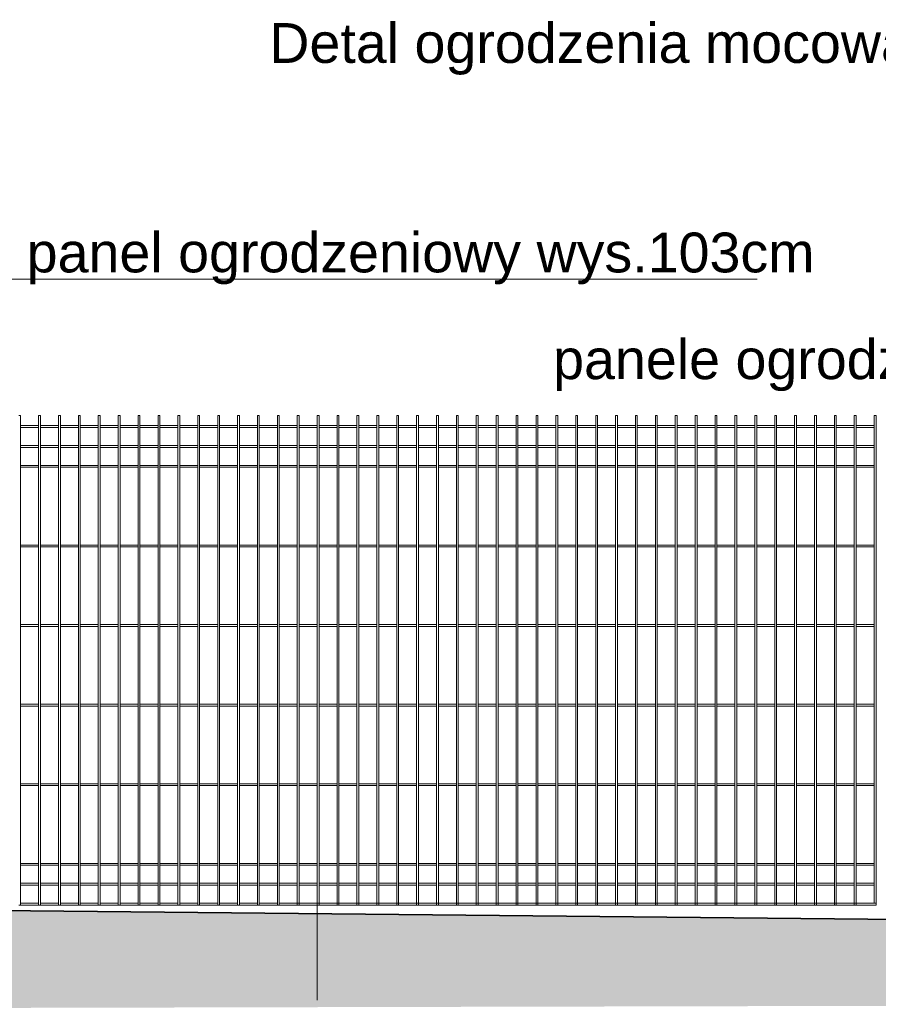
# Model space of a CAD drawing. Header units: millimetres. Extents: x 14041 to 23361, y -6349 to 12956.
# Tile 7 of 106: x 19708 to 20140, y -2901 to -2406. Entities that reach past the tile are written whole.
import ezdxf

# ---------------------------------------------------------------- set-up
doc = ezdxf.new("R2010")
doc.units = ezdxf.units.MM
doc.linetypes.add('KRESKOWA', pattern=[19.05, 12.7, -6.35])
for name, color, linetype, lineweight in [('__A-Wymiary', 7, 'Continuous', 13), ('A-odnośnik', 2, 'Continuous', 9), ('A-ogrodzenie', 6, 'Continuous', 9), ('A-opisy', 7, 'Continuous', 18), ('A-wypełnienie', 252, 'Continuous', 9), ('A-ściany projektowane', 5, 'Continuous', 35)]:
    doc.layers.add(name, color=color, linetype=linetype, lineweight=lineweight)
doc.styles.add('OP.3', font='arial.ttf', dxfattribs={"height": 16})

msp = doc.modelspace()

# ---------------------------------------------------------------- hatches: boundary and pattern name
at = {"layer": 'A-wypełnienie', "ltscale": 2, "transparency": 33554687}
h = msp.add_hatch(dxfattribs=at)
h.set_pattern_fill('ANSI33', color=253, scale=2)
h.set_pattern_definition([(45, (-18857.583, -15909.886), (-8.980256, 8.980256), []), (45, (-18848.603, -15909.886), (-8.980256, 8.980256), [6.35, -3.175])])
h.paths.add_polyline_path([(20574.79, -3137.51), (20594.81, -3137.51), (20594.82, -2862.93), (20574.83, -2862.73), (19614.79, -2853.13), (19614.79, -2761.23), (19574.79, -2761.23), (19574.79, -2853.13), (19574.79, -3137.51), (19614.79, -3137.51), (19614.79, -2903.13), (20474.79, -2901.13), (20574.79, -2901.13)])
h.paths.add_polyline_path([(20594.81, -3137.51), (20614.81, -3137.51), (20614.82, -2863.13), (20594.82, -2862.93)])

# ---------------------------------------------------------------- linework, layer by layer
at = {"layer": 'A-odnośnik', "lineweight": 15, "ltscale": 2}
msp.add_line((19664.75, -2536.67), (20078.75, -2536.67), dxfattribs=at)
at = {"layer": 'A-ogrodzenie', "color": 8}
for p, q in [((19707.61, -2605.23), (19708.54, -2605.23)), ((19708.54, -2851.23), (19708.54, -2605.23)), ((19717.61, -2851.23), (19717.61, -2605.23)), ((19717.61, -2605.23), (19718.54, -2605.23)), ((19718.54, -2851.23), (19718.54, -2605.23)), ((19727.61, -2851.23), (19727.61, -2605.23)), ((19727.61, -2605.23), (19728.54, -2605.23)), ((19728.54, -2851.23), (19728.54, -2605.23)), ((19737.61, -2851.23), (19737.61, -2605.23)), ((19737.61, -2605.23), (19738.54, -2605.23)), ((19738.54, -2851.23), (19738.54, -2605.23)), ((19747.61, -2851.23), (19747.61, -2605.23)), ((19747.61, -2605.23), (19748.54, -2605.23)), ((19748.54, -2851.23), (19748.54, -2605.23)), ((19757.61, -2851.23), (19757.61, -2605.23)), ((19757.61, -2605.23), (19758.54, -2605.23)), ((19758.54, -2851.23), (19758.54, -2605.23)), ((19767.61, -2851.23), (19767.61, -2605.23)), ((19767.61, -2605.23), (19768.54, -2605.23)), ((19768.54, -2851.23), (19768.54, -2605.23)), ((19777.61, -2851.23), (19777.61, -2605.23)), ((19777.61, -2605.23), (19778.54, -2605.23)), ((19778.54, -2851.23), (19778.54, -2605.23)), ((19787.61, -2851.23), (19787.61, -2605.23)), ((19787.61, -2605.23), (19788.54, -2605.23)), ((19788.54, -2851.23), (19788.54, -2605.23)), ((19797.61, -2851.23), (19797.61, -2605.23)), ((19797.61, -2605.23), (19798.54, -2605.23)), ((19798.54, -2851.23), (19798.54, -2605.23)), ((19807.61, -2851.23), (19807.61, -2605.23)), ((19807.61, -2605.23), (19808.54, -2605.23)), ((19808.54, -2851.23), (19808.54, -2605.23)), ((19817.61, -2851.23), (19817.61, -2605.23)), ((19817.61, -2605.23), (19818.54, -2605.23)), ((19818.54, -2851.23), (19818.54, -2605.23)), ((19827.61, -2851.23), (19827.61, -2605.23)), ((19827.61, -2605.23), (19828.54, -2605.23)), ((19828.54, -2851.23), (19828.54, -2605.23)), ((19837.61, -2851.23), (19837.61, -2605.23)), ((19837.61, -2605.23), (19838.54, -2605.23)), ((19838.54, -2851.23), (19838.54, -2605.23)), ((19847.61, -2851.23), (19847.61, -2605.23)), ((19847.61, -2605.23), (19848.54, -2605.23)), ((19848.54, -2851.23), (19848.54, -2605.23)), ((19857.61, -2851.23), (19857.61, -2605.23)), ((19857.61, -2605.23), (19858.54, -2605.23)), ((19858.54, -2851.23), (19858.54, -2605.23)), ((19867.61, -2851.23), (19867.61, -2605.23)), ((19867.61, -2605.23), (19868.54, -2605.23)), ((19868.54, -2851.23), (19868.54, -2605.23)), ((19877.61, -2851.23), (19877.61, -2605.23)), ((19877.61, -2605.23), (19878.54, -2605.23)), ((19878.54, -2851.23), (19878.54, -2605.23)), ((19887.61, -2851.23), (19887.61, -2605.23)), ((19887.61, -2605.23), (19888.54, -2605.23)), ((19888.54, -2851.23), (19888.54, -2605.23)), ((19897.61, -2851.23), (19897.61, -2605.23)), ((19897.61, -2605.23), (19898.54, -2605.23)), ((19898.54, -2851.23), (19898.54, -2605.23)), ((19907.61, -2851.23), (19907.61, -2605.23)), ((19907.61, -2605.23), (19908.54, -2605.23)), ((19908.54, -2851.23), (19908.54, -2605.23)), ((19917.61, -2851.23), (19917.61, -2605.23)), ((19917.61, -2605.23), (19918.54, -2605.23)), ((19918.54, -2851.23), (19918.54, -2605.23)), ((19927.61, -2851.23), (19927.61, -2605.23)), ((19927.61, -2605.23), (19928.54, -2605.23)), ((19928.54, -2851.23), (19928.54, -2605.23)), ((19937.61, -2851.23), (19937.61, -2605.23)), ((19937.61, -2605.23), (19938.54, -2605.23)), ((19938.54, -2851.23), (19938.54, -2605.23)), ((19947.61, -2851.23), (19947.61, -2605.23)), ((19947.61, -2605.23), (19948.54, -2605.23)), ((19947.61, -2605.23), (19948.54, -2605.23)), ((19948.54, -2851.23), (19948.54, -2605.23)), ((19957.61, -2851.23), (19957.61, -2605.23)), ((19958.54, -2605.23), (19957.61, -2605.23)), ((19958.54, -2851.23), (19958.54, -2605.23)), ((19967.61, -2851.23), (19967.61, -2605.23)), ((19967.61, -2605.23), (19968.54, -2605.23)), ((19968.54, -2851.23), (19968.54, -2605.23)), ((19977.61, -2851.23), (19977.61, -2605.23)), ((19977.61, -2605.23), (19978.54, -2605.23)), ((19978.54, -2851.23), (19978.54, -2605.23)), ((19987.61, -2851.23), (19987.61, -2605.23)), ((19987.61, -2605.23), (19988.54, -2605.23)), ((19988.54, -2851.23), (19988.54, -2605.23)), ((19997.61, -2851.23), (19997.61, -2605.23)), ((19997.61, -2605.23), (19998.54, -2605.23)), ((19998.54, -2851.23), (19998.54, -2605.23)), ((20007.61, -2851.23), (20007.61, -2605.23)), ((20007.61, -2605.23), (20008.54, -2605.23)), ((20008.54, -2851.23), (20008.54, -2605.23)), ((20017.61, -2851.23), (20017.61, -2605.23)), ((20017.61, -2605.23), (20018.54, -2605.23)), ((20018.54, -2851.23), (20018.54, -2605.23)), ((20027.61, -2851.23), (20027.61, -2605.23)), ((20027.61, -2605.23), (20028.54, -2605.23)), ((20028.54, -2851.23), (20028.54, -2605.23)), ((20037.61, -2851.23), (20037.61, -2605.23)), ((20037.61, -2605.23), (20038.54, -2605.23)), ((20038.54, -2851.23), (20038.54, -2605.23)), ((20047.61, -2851.23), (20047.61, -2605.23)), ((20047.61, -2605.23), (20048.54, -2605.23)), ((20048.54, -2851.23), (20048.54, -2605.23)), ((20057.61, -2851.23), (20057.61, -2605.23)), ((20057.61, -2605.23), (20058.54, -2605.23)), ((20058.54, -2851.23), (20058.54, -2605.23)), ((20067.61, -2851.23), (20067.61, -2605.23)), ((20067.61, -2605.23), (20068.54, -2605.23)), ((20068.54, -2851.23), (20068.54, -2605.23)), ((20077.61, -2851.23), (20077.61, -2605.23)), ((20077.61, -2605.23), (20078.54, -2605.23)), ((20078.54, -2851.23), (20078.54, -2605.23)), ((20087.61, -2851.23), (20087.61, -2605.23)), ((20087.61, -2605.23), (20088.54, -2605.23)), ((20088.54, -2851.23), (20088.54, -2605.23)), ((20097.61, -2851.23), (20097.61, -2605.23)), ((20097.61, -2605.23), (20098.54, -2605.23)), ((20098.54, -2851.23), (20098.54, -2605.23)), ((20107.61, -2851.23), (20107.61, -2605.23)), ((20107.61, -2605.23), (20108.54, -2605.23)), ((20108.54, -2851.23), (20108.54, -2605.23)), ((20117.61, -2851.23), (20117.61, -2605.23)), ((20117.61, -2605.23), (20118.54, -2605.23)), ((20118.54, -2851.23), (20118.54, -2605.23)), ((20127.61, -2851.23), (20127.61, -2605.23)), ((20127.61, -2605.23), (20128.54, -2605.23)), ((20128.54, -2851.23), (20128.54, -2605.23)), ((20137.61, -2850.3), (20137.61, -2605.23)), ((20137.61, -2605.23), (20138.54, -2605.23)), ((20138.54, -2851.23), (20138.54, -2605.23)), ((19708.54, -2610.3), (19717.61, -2610.3)), ((19708.54, -2611.23), (19717.61, -2611.23)), ((19718.54, -2610.3), (19727.61, -2610.3)), ((19718.54, -2611.23), (19727.61, -2611.23)), ((19728.54, -2610.3), (19737.61, -2610.3)), ((19728.54, -2611.23), (19737.61, -2611.23)), ((19738.54, -2610.3), (19747.61, -2610.3)), ((19738.54, -2611.23), (19747.61, -2611.23)), ((19748.54, -2610.3), (19757.61, -2610.3)), ((19748.54, -2611.23), (19757.61, -2611.23)), ((19758.54, -2610.3), (19767.61, -2610.3)), ((19758.54, -2611.23), (19767.61, -2611.23)), ((19768.54, -2610.3), (19777.61, -2610.3)), ((19768.54, -2611.23), (19777.61, -2611.23)), ((19778.54, -2610.3), (19787.61, -2610.3)), ((19778.54, -2611.23), (19787.61, -2611.23)), ((19788.54, -2610.3), (19797.61, -2610.3)), ((19788.54, -2611.23), (19797.61, -2611.23)), ((19798.54, -2610.3), (19807.61, -2610.3)), ((19798.54, -2611.23), (19807.61, -2611.23)), ((19808.54, -2610.3), (19817.61, -2610.3)), ((19808.54, -2611.23), (19817.61, -2611.23)), ((19818.54, -2610.3), (19827.61, -2610.3)), ((19818.54, -2611.23), (19827.61, -2611.23)), ((19828.54, -2610.3), (19837.61, -2610.3)), ((19828.54, -2611.23), (19837.61, -2611.23)), ((19838.54, -2610.3), (19847.61, -2610.3)), ((19838.54, -2611.23), (19847.61, -2611.23)), ((19848.54, -2610.3), (19857.61, -2610.3)), ((19848.54, -2611.23), (19857.61, -2611.23)), ((19858.54, -2610.3), (19867.61, -2610.3)), ((19858.54, -2611.23), (19867.61, -2611.23)), ((19868.54, -2610.3), (19877.61, -2610.3)), ((19868.54, -2611.23), (19877.61, -2611.23)), ((19878.54, -2610.3), (19887.61, -2610.3)), ((19878.54, -2611.23), (19887.61, -2611.23)), ((19888.54, -2610.3), (19897.61, -2610.3)), ((19888.54, -2611.23), (19897.61, -2611.23)), ((19898.54, -2610.3), (19907.61, -2610.3)), ((19898.54, -2611.23), (19907.61, -2611.23)), ((19908.54, -2610.3), (19917.61, -2610.3)), ((19908.54, -2611.23), (19917.61, -2611.23)), ((19918.54, -2610.3), (19927.61, -2610.3)), ((19918.54, -2611.23), (19927.61, -2611.23)), ((19928.54, -2610.3), (19937.61, -2610.3)), ((19928.54, -2611.23), (19937.61, -2611.23)), ((19938.54, -2610.3), (19947.61, -2610.3)), ((19938.54, -2611.23), (19947.61, -2611.23)), ((19948.54, -2610.3), (19957.61, -2610.3)), ((19948.54, -2611.23), (19957.61, -2611.23)), ((19958.54, -2610.3), (19967.61, -2610.3)), ((19958.54, -2611.23), (19967.61, -2611.23)), ((19968.54, -2610.3), (19977.61, -2610.3)), ((19968.54, -2611.23), (19977.61, -2611.23)), ((19978.54, -2610.3), (19987.61, -2610.3)), ((19978.54, -2611.23), (19987.61, -2611.23)), ((19988.54, -2610.3), (19997.61, -2610.3)), ((19988.54, -2611.23), (19997.61, -2611.23)), ((19998.54, -2610.3), (20007.61, -2610.3)), ((19998.54, -2611.23), (20007.61, -2611.23)), ((20008.54, -2610.3), (20017.61, -2610.3)), ((20008.54, -2611.23), (20017.61, -2611.23)), ((20018.54, -2610.3), (20027.61, -2610.3)), ((20018.54, -2611.23), (20027.61, -2611.23)), ((20028.54, -2610.3), (20037.61, -2610.3)), ((20028.54, -2611.23), (20037.61, -2611.23)), ((20038.54, -2610.3), (20047.61, -2610.3)), ((20038.54, -2611.23), (20047.61, -2611.23)), ((20048.54, -2610.3), (20057.61, -2610.3)), ((20048.54, -2611.23), (20057.61, -2611.23)), ((20058.54, -2610.3), (20067.61, -2610.3)), ((20058.54, -2611.23), (20067.61, -2611.23)), ((20068.54, -2610.3), (20077.61, -2610.3)), ((20068.54, -2611.23), (20077.61, -2611.23)), ((20078.54, -2610.3), (20087.61, -2610.3)), ((20078.54, -2611.23), (20087.61, -2611.23)), ((20088.54, -2610.3), (20097.61, -2610.3)), ((20088.54, -2611.23), (20097.61, -2611.23)), ((20098.54, -2610.3), (20107.61, -2610.3)), ((20098.54, -2611.23), (20107.61, -2611.23)), ((20108.54, -2610.3), (20117.61, -2610.3)), ((20108.54, -2611.23), (20117.61, -2611.23)), ((20118.54, -2610.3), (20127.61, -2610.3)), ((20118.54, -2611.23), (20127.61, -2611.23)), ((20128.54, -2610.3), (20137.61, -2610.3)), ((20128.54, -2611.23), (20137.61, -2611.23)), ((19708.54, -2620.3), (19717.61, -2620.3)), ((19708.54, -2621.23), (19717.61, -2621.23)), ((19718.54, -2620.3), (19727.61, -2620.3)), ((19718.54, -2621.23), (19727.61, -2621.23)), ((19728.54, -2620.3), (19737.61, -2620.3)), ((19728.54, -2621.23), (19737.61, -2621.23)), ((19738.54, -2620.3), (19747.61, -2620.3)), ((19738.54, -2621.23), (19747.61, -2621.23)), ((19748.54, -2620.3), (19757.61, -2620.3)), ((19748.54, -2621.23), (19757.61, -2621.23)), ((19758.54, -2620.3), (19767.61, -2620.3)), ((19758.54, -2621.23), (19767.61, -2621.23)), ((19768.54, -2620.3), (19777.61, -2620.3)), ((19768.54, -2621.23), (19777.61, -2621.23)), ((19778.54, -2620.3), (19787.61, -2620.3)), ((19778.54, -2621.23), (19787.61, -2621.23)), ((19788.54, -2620.3), (19797.61, -2620.3)), ((19788.54, -2621.23), (19797.61, -2621.23)), ((19798.54, -2620.3), (19807.61, -2620.3)), ((19798.54, -2621.23), (19807.61, -2621.23)), ((19808.54, -2620.3), (19817.61, -2620.3)), ((19808.54, -2621.23), (19817.61, -2621.23)), ((19818.54, -2620.3), (19827.61, -2620.3)), ((19818.54, -2621.23), (19827.61, -2621.23)), ((19828.54, -2620.3), (19837.61, -2620.3)), ((19828.54, -2621.23), (19837.61, -2621.23)), ((19838.54, -2620.3), (19847.61, -2620.3)), ((19838.54, -2621.23), (19847.61, -2621.23)), ((19848.54, -2620.3), (19857.61, -2620.3)), ((19848.54, -2621.23), (19857.61, -2621.23)), ((19858.54, -2620.3), (19867.61, -2620.3)), ((19858.54, -2621.23), (19867.61, -2621.23)), ((19868.54, -2620.3), (19877.61, -2620.3)), ((19868.54, -2621.23), (19877.61, -2621.23)), ((19878.54, -2620.3), (19887.61, -2620.3)), ((19878.54, -2621.23), (19887.61, -2621.23)), ((19888.54, -2620.3), (19897.61, -2620.3)), ((19888.54, -2621.23), (19897.61, -2621.23)), ((19898.54, -2620.3), (19907.61, -2620.3)), ((19898.54, -2621.23), (19907.61, -2621.23)), ((19908.54, -2620.3), (19917.61, -2620.3)), ((19908.54, -2621.23), (19917.61, -2621.23)), ((19918.54, -2620.3), (19927.61, -2620.3)), ((19918.54, -2621.23), (19927.61, -2621.23)), ((19928.54, -2620.3), (19937.61, -2620.3)), ((19928.54, -2621.23), (19937.61, -2621.23)), ((19938.54, -2620.3), (19947.61, -2620.3)), ((19938.54, -2621.23), (19947.61, -2621.23)), ((19948.54, -2620.3), (19957.61, -2620.3)), ((19948.54, -2621.23), (19957.61, -2621.23)), ((19958.54, -2620.3), (19967.61, -2620.3)), ((19958.54, -2621.23), (19967.61, -2621.23)), ((19968.54, -2620.3), (19977.61, -2620.3)), ((19968.54, -2621.23), (19977.61, -2621.23)), ((19978.54, -2620.3), (19987.61, -2620.3)), ((19978.54, -2621.23), (19987.61, -2621.23)), ((19988.54, -2620.3), (19997.61, -2620.3)), ((19988.54, -2621.23), (19997.61, -2621.23)), ((19998.54, -2620.3), (20007.61, -2620.3)), ((19998.54, -2621.23), (20007.61, -2621.23)), ((20008.54, -2620.3), (20017.61, -2620.3)), ((20008.54, -2621.23), (20017.61, -2621.23)), ((20018.54, -2620.3), (20027.61, -2620.3)), ((20018.54, -2621.23), (20027.61, -2621.23)), ((20028.54, -2620.3), (20037.61, -2620.3)), ((20028.54, -2621.23), (20037.61, -2621.23)), ((20038.54, -2620.3), (20047.61, -2620.3)), ((20038.54, -2621.23), (20047.61, -2621.23)), ((20048.54, -2620.3), (20057.61, -2620.3)), ((20048.54, -2621.23), (20057.61, -2621.23)), ((20058.54, -2620.3), (20067.61, -2620.3)), ((20058.54, -2621.23), (20067.61, -2621.23)), ((20068.54, -2620.3), (20077.61, -2620.3)), ((20068.54, -2621.23), (20077.61, -2621.23)), ((20078.54, -2620.3), (20087.61, -2620.3)), ((20078.54, -2621.23), (20087.61, -2621.23)), ((20088.54, -2620.3), (20097.61, -2620.3)), ((20088.54, -2621.23), (20097.61, -2621.23)), ((20098.54, -2620.3), (20107.61, -2620.3)), ((20098.54, -2621.23), (20107.61, -2621.23)), ((20108.54, -2620.3), (20117.61, -2620.3)), ((20108.54, -2621.23), (20117.61, -2621.23)), ((20118.54, -2620.3), (20127.61, -2620.3)), ((20118.54, -2621.23), (20127.61, -2621.23)), ((20128.54, -2620.3), (20137.61, -2620.3)), ((20128.54, -2621.23), (20137.61, -2621.23)), ((19708.54, -2630.3), (19717.61, -2630.3)), ((19708.54, -2631.23), (19717.61, -2631.23)), ((19718.54, -2630.3), (19727.61, -2630.3)), ((19718.54, -2631.23), (19727.61, -2631.23)), ((19728.54, -2630.3), (19737.61, -2630.3)), ((19728.54, -2631.23), (19737.61, -2631.23)), ((19738.54, -2630.3), (19747.61, -2630.3)), ((19738.54, -2631.23), (19747.61, -2631.23)), ((19748.54, -2630.3), (19757.61, -2630.3)), ((19748.54, -2631.23), (19757.61, -2631.23)), ((19758.54, -2630.3), (19767.61, -2630.3)), ((19758.54, -2631.23), (19767.61, -2631.23)), ((19768.54, -2630.3), (19777.61, -2630.3)), ((19768.54, -2631.23), (19777.61, -2631.23)), ((19778.54, -2630.3), (19787.61, -2630.3)), ((19778.54, -2631.23), (19787.61, -2631.23)), ((19788.54, -2630.3), (19797.61, -2630.3)), ((19788.54, -2631.23), (19797.61, -2631.23)), ((19798.54, -2630.3), (19807.61, -2630.3)), ((19798.54, -2631.23), (19807.61, -2631.23)), ((19808.54, -2630.3), (19817.61, -2630.3)), ((19808.54, -2631.23), (19817.61, -2631.23)), ((19818.54, -2630.3), (19827.61, -2630.3)), ((19818.54, -2631.23), (19827.61, -2631.23)), ((19828.54, -2630.3), (19837.61, -2630.3)), ((19828.54, -2631.23), (19837.61, -2631.23)), ((19838.54, -2630.3), (19847.61, -2630.3)), ((19838.54, -2631.23), (19847.61, -2631.23)), ((19848.54, -2630.3), (19857.61, -2630.3)), ((19848.54, -2631.23), (19857.61, -2631.23)), ((19858.54, -2630.3), (19867.61, -2630.3)), ((19858.54, -2631.23), (19867.61, -2631.23)), ((19868.54, -2630.3), (19877.61, -2630.3)), ((19868.54, -2631.23), (19877.61, -2631.23)), ((19878.54, -2630.3), (19887.61, -2630.3)), ((19878.54, -2631.23), (19887.61, -2631.23)), ((19888.54, -2630.3), (19897.61, -2630.3)), ((19888.54, -2631.23), (19897.61, -2631.23)), ((19898.54, -2630.3), (19907.61, -2630.3)), ((19898.54, -2631.23), (19907.61, -2631.23)), ((19908.54, -2630.3), (19917.61, -2630.3)), ((19908.54, -2631.23), (19917.61, -2631.23)), ((19918.54, -2630.3), (19927.61, -2630.3)), ((19918.54, -2631.23), (19927.61, -2631.23)), ((19928.54, -2630.3), (19937.61, -2630.3)), ((19928.54, -2631.23), (19937.61, -2631.23)), ((19938.54, -2630.3), (19947.61, -2630.3)), ((19938.54, -2631.23), (19947.61, -2631.23)), ((19948.54, -2630.3), (19957.61, -2630.3)), ((19948.54, -2631.23), (19957.61, -2631.23)), ((19958.54, -2630.3), (19967.61, -2630.3)), ((19958.54, -2631.23), (19967.61, -2631.23)), ((19968.54, -2630.3), (19977.61, -2630.3)), ((19968.54, -2631.23), (19977.61, -2631.23)), ((19978.54, -2630.3), (19987.61, -2630.3)), ((19978.54, -2631.23), (19987.61, -2631.23)), ((19988.54, -2630.3), (19997.61, -2630.3)), ((19988.54, -2631.23), (19997.61, -2631.23)), ((19998.54, -2630.3), (20007.61, -2630.3)), ((19998.54, -2631.23), (20007.61, -2631.23)), ((20008.54, -2630.3), (20017.61, -2630.3)), ((20008.54, -2631.23), (20017.61, -2631.23)), ((20018.54, -2630.3), (20027.61, -2630.3)), ((20018.54, -2631.23), (20027.61, -2631.23)), ((20028.54, -2630.3), (20037.61, -2630.3)), ((20028.54, -2631.23), (20037.61, -2631.23)), ((20038.54, -2630.3), (20047.61, -2630.3)), ((20038.54, -2631.23), (20047.61, -2631.23)), ((20048.54, -2630.3), (20057.61, -2630.3)), ((20048.54, -2631.23), (20057.61, -2631.23)), ((20058.54, -2630.3), (20067.61, -2630.3)), ((20058.54, -2631.23), (20067.61, -2631.23)), ((20068.54, -2630.3), (20077.61, -2630.3)), ((20068.54, -2631.23), (20077.61, -2631.23)), ((20078.54, -2630.3), (20087.61, -2630.3)), ((20078.54, -2631.23), (20087.61, -2631.23)), ((20088.54, -2630.3), (20097.61, -2630.3)), ((20088.54, -2631.23), (20097.61, -2631.23)), ((20098.54, -2630.3), (20107.61, -2630.3)), ((20098.54, -2631.23), (20107.61, -2631.23)), ((20108.54, -2630.3), (20117.61, -2630.3)), ((20108.54, -2631.23), (20117.61, -2631.23)), ((20118.54, -2630.3), (20127.61, -2630.3)), ((20118.54, -2631.23), (20127.61, -2631.23)), ((20128.54, -2630.3), (20137.61, -2630.3)), ((20128.54, -2631.23), (20137.61, -2631.23)), ((19857.61, -2889.13), (19857.61, -2643.13)), ((19857.61, -2899.13), (19857.61, -2653.13)), ((19708.54, -2670.3), (19717.61, -2670.3)), ((19708.54, -2671.23), (19717.61, -2671.23)), ((19718.54, -2670.3), (19727.61, -2670.3)), ((19718.54, -2671.23), (19727.61, -2671.23)), ((19728.54, -2670.3), (19737.61, -2670.3)), ((19728.54, -2671.23), (19737.61, -2671.23)), ((19738.54, -2670.3), (19747.61, -2670.3)), ((19738.54, -2671.23), (19747.61, -2671.23)), ((19748.54, -2670.3), (19757.61, -2670.3)), ((19748.54, -2671.23), (19757.61, -2671.23)), ((19758.54, -2670.3), (19767.61, -2670.3)), ((19758.54, -2671.23), (19767.61, -2671.23)), ((19768.54, -2670.3), (19777.61, -2670.3)), ((19768.54, -2671.23), (19777.61, -2671.23)), ((19778.54, -2670.3), (19787.61, -2670.3)), ((19778.54, -2671.23), (19787.61, -2671.23)), ((19788.54, -2670.3), (19797.61, -2670.3)), ((19788.54, -2671.23), (19797.61, -2671.23)), ((19798.54, -2670.3), (19807.61, -2670.3)), ((19798.54, -2671.23), (19807.61, -2671.23)), ((19808.54, -2670.3), (19817.61, -2670.3)), ((19808.54, -2671.23), (19817.61, -2671.23)), ((19818.54, -2670.3), (19827.61, -2670.3)), ((19818.54, -2671.23), (19827.61, -2671.23)), ((19828.54, -2670.3), (19837.61, -2670.3)), ((19828.54, -2671.23), (19837.61, -2671.23)), ((19838.54, -2670.3), (19847.61, -2670.3)), ((19838.54, -2671.23), (19847.61, -2671.23)), ((19848.54, -2670.3), (19857.61, -2670.3)), ((19848.54, -2671.23), (19857.61, -2671.23)), ((19858.54, -2670.3), (19867.61, -2670.3)), ((19858.54, -2671.23), (19867.61, -2671.23)), ((19868.54, -2670.3), (19877.61, -2670.3)), ((19868.54, -2671.23), (19877.61, -2671.23)), ((19878.54, -2670.3), (19887.61, -2670.3)), ((19878.54, -2671.23), (19887.61, -2671.23)), ((19888.54, -2670.3), (19897.61, -2670.3)), ((19888.54, -2671.23), (19897.61, -2671.23)), ((19898.54, -2670.3), (19907.61, -2670.3)), ((19898.54, -2671.23), (19907.61, -2671.23)), ((19908.54, -2670.3), (19917.61, -2670.3)), ((19908.54, -2671.23), (19917.61, -2671.23)), ((19918.54, -2670.3), (19927.61, -2670.3)), ((19918.54, -2671.23), (19927.61, -2671.23)), ((19928.54, -2670.3), (19937.61, -2670.3)), ((19928.54, -2671.23), (19937.61, -2671.23)), ((19938.54, -2670.3), (19947.61, -2670.3)), ((19938.54, -2671.23), (19947.61, -2671.23)), ((19948.54, -2670.3), (19957.61, -2670.3)), ((19948.54, -2671.23), (19957.61, -2671.23)), ((19958.54, -2670.3), (19967.61, -2670.3)), ((19958.54, -2671.23), (19967.61, -2671.23)), ((19968.54, -2670.3), (19977.61, -2670.3)), ((19968.54, -2671.23), (19977.61, -2671.23)), ((19978.54, -2670.3), (19987.61, -2670.3)), ((19978.54, -2671.23), (19987.61, -2671.23)), ((19988.54, -2670.3), (19997.61, -2670.3)), ((19988.54, -2671.23), (19997.61, -2671.23)), ((19998.54, -2670.3), (20007.61, -2670.3)), ((19998.54, -2671.23), (20007.61, -2671.23)), ((20008.54, -2670.3), (20017.61, -2670.3)), ((20008.54, -2671.23), (20017.61, -2671.23)), ((20018.54, -2670.3), (20027.61, -2670.3)), ((20018.54, -2671.23), (20027.61, -2671.23)), ((20028.54, -2670.3), (20037.61, -2670.3)), ((20028.54, -2671.23), (20037.61, -2671.23)), ((20038.54, -2670.3), (20047.61, -2670.3)), ((20038.54, -2671.23), (20047.61, -2671.23)), ((20048.54, -2670.3), (20057.61, -2670.3)), ((20048.54, -2671.23), (20057.61, -2671.23)), ((20058.54, -2670.3), (20067.61, -2670.3)), ((20058.54, -2671.23), (20067.61, -2671.23)), ((20068.54, -2670.3), (20077.61, -2670.3)), ((20068.54, -2671.23), (20077.61, -2671.23)), ((20078.54, -2670.3), (20087.61, -2670.3)), ((20078.54, -2671.23), (20087.61, -2671.23)), ((20088.54, -2670.3), (20097.61, -2670.3)), ((20088.54, -2671.23), (20097.61, -2671.23)), ((20098.54, -2670.3), (20107.61, -2670.3)), ((20098.54, -2671.23), (20107.61, -2671.23)), ((20108.54, -2670.3), (20117.61, -2670.3)), ((20108.54, -2671.23), (20117.61, -2671.23)), ((20118.54, -2670.3), (20127.61, -2670.3)), ((20118.54, -2671.23), (20127.61, -2671.23)), ((20128.54, -2670.3), (20137.61, -2670.3)), ((20128.54, -2671.23), (20137.61, -2671.23)), ((19708.54, -2710.3), (19717.61, -2710.3)), ((19708.54, -2711.23), (19717.61, -2711.23)), ((19718.54, -2710.3), (19727.61, -2710.3)), ((19718.54, -2711.23), (19727.61, -2711.23)), ((19728.54, -2710.3), (19737.61, -2710.3)), ((19728.54, -2711.23), (19737.61, -2711.23)), ((19738.54, -2710.3), (19747.61, -2710.3)), ((19738.54, -2711.23), (19747.61, -2711.23)), ((19748.54, -2710.3), (19757.61, -2710.3)), ((19748.54, -2711.23), (19757.61, -2711.23)), ((19758.54, -2710.3), (19767.61, -2710.3)), ((19758.54, -2711.23), (19767.61, -2711.23)), ((19768.54, -2710.3), (19777.61, -2710.3)), ((19768.54, -2711.23), (19777.61, -2711.23)), ((19778.54, -2710.3), (19787.61, -2710.3)), ((19778.54, -2711.23), (19787.61, -2711.23)), ((19788.54, -2710.3), (19797.61, -2710.3)), ((19788.54, -2711.23), (19797.61, -2711.23)), ((19798.54, -2710.3), (19807.61, -2710.3)), ((19798.54, -2711.23), (19807.61, -2711.23)), ((19808.54, -2710.3), (19817.61, -2710.3)), ((19808.54, -2711.23), (19817.61, -2711.23)), ((19818.54, -2710.3), (19827.61, -2710.3)), ((19818.54, -2711.23), (19827.61, -2711.23)), ((19828.54, -2710.3), (19837.61, -2710.3)), ((19828.54, -2711.23), (19837.61, -2711.23)), ((19838.54, -2710.3), (19847.61, -2710.3)), ((19838.54, -2711.23), (19847.61, -2711.23)), ((19848.54, -2710.3), (19857.61, -2710.3)), ((19848.54, -2711.23), (19857.61, -2711.23)), ((19858.54, -2710.3), (19867.61, -2710.3)), ((19858.54, -2711.23), (19867.61, -2711.23)), ((19868.54, -2710.3), (19877.61, -2710.3)), ((19868.54, -2711.23), (19877.61, -2711.23)), ((19878.54, -2710.3), (19887.61, -2710.3)), ((19878.54, -2711.23), (19887.61, -2711.23)), ((19888.54, -2710.3), (19897.61, -2710.3)), ((19888.54, -2711.23), (19897.61, -2711.23)), ((19898.54, -2710.3), (19907.61, -2710.3)), ((19898.54, -2711.23), (19907.61, -2711.23)), ((19908.54, -2710.3), (19917.61, -2710.3)), ((19908.54, -2711.23), (19917.61, -2711.23)), ((19918.54, -2710.3), (19927.61, -2710.3)), ((19918.54, -2711.23), (19927.61, -2711.23)), ((19928.54, -2710.3), (19937.61, -2710.3)), ((19928.54, -2711.23), (19937.61, -2711.23)), ((19938.54, -2710.3), (19947.61, -2710.3)), ((19938.54, -2711.23), (19947.61, -2711.23)), ((19948.54, -2710.3), (19957.61, -2710.3)), ((19948.54, -2711.23), (19957.61, -2711.23)), ((19958.54, -2710.3), (19967.61, -2710.3)), ((19958.54, -2711.23), (19967.61, -2711.23)), ((19968.54, -2710.3), (19977.61, -2710.3)), ((19968.54, -2711.23), (19977.61, -2711.23)), ((19978.54, -2710.3), (19987.61, -2710.3)), ((19978.54, -2711.23), (19987.61, -2711.23)), ((19988.54, -2710.3), (19997.61, -2710.3)), ((19988.54, -2711.23), (19997.61, -2711.23)), ((19998.54, -2710.3), (20007.61, -2710.3)), ((19998.54, -2711.23), (20007.61, -2711.23)), ((20008.54, -2710.3), (20017.61, -2710.3)), ((20008.54, -2711.23), (20017.61, -2711.23)), ((20018.54, -2710.3), (20027.61, -2710.3)), ((20018.54, -2711.23), (20027.61, -2711.23)), ((20028.54, -2710.3), (20037.61, -2710.3)), ((20028.54, -2711.23), (20037.61, -2711.23)), ((20038.54, -2710.3), (20047.61, -2710.3)), ((20038.54, -2711.23), (20047.61, -2711.23)), ((20048.54, -2710.3), (20057.61, -2710.3)), ((20048.54, -2711.23), (20057.61, -2711.23)), ((20058.54, -2710.3), (20067.61, -2710.3)), ((20058.54, -2711.23), (20067.61, -2711.23)), ((20068.54, -2710.3), (20077.61, -2710.3)), ((20068.54, -2711.23), (20077.61, -2711.23)), ((20078.54, -2710.3), (20087.61, -2710.3)), ((20078.54, -2711.23), (20087.61, -2711.23)), ((20088.54, -2710.3), (20097.61, -2710.3)), ((20088.54, -2711.23), (20097.61, -2711.23)), ((20098.54, -2710.3), (20107.61, -2710.3)), ((20098.54, -2711.23), (20107.61, -2711.23)), ((20108.54, -2710.3), (20117.61, -2710.3)), ((20108.54, -2711.23), (20117.61, -2711.23)), ((20118.54, -2710.3), (20127.61, -2710.3)), ((20118.54, -2711.23), (20127.61, -2711.23)), ((20128.54, -2710.3), (20137.61, -2710.3)), ((20128.54, -2711.23), (20137.61, -2711.23)), ((19708.54, -2750.3), (19717.61, -2750.3)), ((19708.54, -2751.23), (19717.61, -2751.23)), ((19718.54, -2750.3), (19727.61, -2750.3)), ((19718.54, -2751.23), (19727.61, -2751.23)), ((19728.54, -2750.3), (19737.61, -2750.3)), ((19728.54, -2751.23), (19737.61, -2751.23)), ((19738.54, -2750.3), (19747.61, -2750.3)), ((19738.54, -2751.23), (19747.61, -2751.23)), ((19748.54, -2750.3), (19757.61, -2750.3)), ((19748.54, -2751.23), (19757.61, -2751.23)), ((19758.54, -2750.3), (19767.61, -2750.3)), ((19758.54, -2751.23), (19767.61, -2751.23)), ((19768.54, -2750.3), (19777.61, -2750.3)), ((19768.54, -2751.23), (19777.61, -2751.23)), ((19778.54, -2750.3), (19787.61, -2750.3)), ((19778.54, -2751.23), (19787.61, -2751.23)), ((19788.54, -2750.3), (19797.61, -2750.3)), ((19788.54, -2751.23), (19797.61, -2751.23)), ((19798.54, -2750.3), (19807.61, -2750.3)), ((19798.54, -2751.23), (19807.61, -2751.23)), ((19808.54, -2750.3), (19817.61, -2750.3)), ((19808.54, -2751.23), (19817.61, -2751.23)), ((19818.54, -2750.3), (19827.61, -2750.3)), ((19818.54, -2751.23), (19827.61, -2751.23)), ((19828.54, -2750.3), (19837.61, -2750.3)), ((19828.54, -2751.23), (19837.61, -2751.23)), ((19838.54, -2750.3), (19847.61, -2750.3)), ((19838.54, -2751.23), (19847.61, -2751.23)), ((19848.54, -2750.3), (19857.61, -2750.3)), ((19848.54, -2751.23), (19857.61, -2751.23)), ((19858.54, -2750.3), (19867.61, -2750.3)), ((19858.54, -2751.23), (19867.61, -2751.23)), ((19868.54, -2750.3), (19877.61, -2750.3)), ((19868.54, -2751.23), (19877.61, -2751.23)), ((19878.54, -2750.3), (19887.61, -2750.3)), ((19878.54, -2751.23), (19887.61, -2751.23)), ((19888.54, -2750.3), (19897.61, -2750.3)), ((19888.54, -2751.23), (19897.61, -2751.23)), ((19898.54, -2750.3), (19907.61, -2750.3)), ((19898.54, -2751.23), (19907.61, -2751.23)), ((19908.54, -2750.3), (19917.61, -2750.3)), ((19908.54, -2751.23), (19917.61, -2751.23)), ((19918.54, -2750.3), (19927.61, -2750.3)), ((19918.54, -2751.23), (19927.61, -2751.23)), ((19928.54, -2750.3), (19937.61, -2750.3)), ((19928.54, -2751.23), (19937.61, -2751.23)), ((19938.54, -2750.3), (19947.61, -2750.3)), ((19938.54, -2751.23), (19947.61, -2751.23)), ((19948.54, -2750.3), (19957.61, -2750.3)), ((19948.54, -2751.23), (19957.61, -2751.23)), ((19958.54, -2750.3), (19967.61, -2750.3)), ((19958.54, -2751.23), (19967.61, -2751.23)), ((19968.54, -2750.3), (19977.61, -2750.3)), ((19968.54, -2751.23), (19977.61, -2751.23)), ((19978.54, -2750.3), (19987.61, -2750.3)), ((19978.54, -2751.23), (19987.61, -2751.23)), ((19988.54, -2750.3), (19997.61, -2750.3)), ((19988.54, -2751.23), (19997.61, -2751.23)), ((19998.54, -2750.3), (20007.61, -2750.3)), ((19998.54, -2751.23), (20007.61, -2751.23)), ((20008.54, -2750.3), (20017.61, -2750.3)), ((20008.54, -2751.23), (20017.61, -2751.23)), ((20018.54, -2750.3), (20027.61, -2750.3)), ((20018.54, -2751.23), (20027.61, -2751.23)), ((20028.54, -2750.3), (20037.61, -2750.3)), ((20028.54, -2751.23), (20037.61, -2751.23)), ((20038.54, -2750.3), (20047.61, -2750.3)), ((20038.54, -2751.23), (20047.61, -2751.23)), ((20048.54, -2750.3), (20057.61, -2750.3)), ((20048.54, -2751.23), (20057.61, -2751.23)), ((20058.54, -2750.3), (20067.61, -2750.3)), ((20058.54, -2751.23), (20067.61, -2751.23)), ((20068.54, -2750.3), (20077.61, -2750.3)), ((20068.54, -2751.23), (20077.61, -2751.23)), ((20078.54, -2750.3), (20087.61, -2750.3)), ((20078.54, -2751.23), (20087.61, -2751.23)), ((20088.54, -2750.3), (20097.61, -2750.3)), ((20088.54, -2751.23), (20097.61, -2751.23)), ((20098.54, -2750.3), (20107.61, -2750.3)), ((20098.54, -2751.23), (20107.61, -2751.23)), ((20108.54, -2750.3), (20117.61, -2750.3)), ((20108.54, -2751.23), (20117.61, -2751.23)), ((20118.54, -2750.3), (20127.61, -2750.3)), ((20118.54, -2751.23), (20127.61, -2751.23)), ((20128.54, -2750.3), (20137.61, -2750.3)), ((20128.54, -2751.23), (20137.61, -2751.23)), ((19708.54, -2790.3), (19717.61, -2790.3)), ((19718.54, -2790.3), (19727.61, -2790.3)), ((19728.54, -2790.3), (19737.61, -2790.3)), ((19738.54, -2790.3), (19747.61, -2790.3)), ((19748.54, -2790.3), (19757.61, -2790.3)), ((19758.54, -2790.3), (19767.61, -2790.3)), ((19768.54, -2790.3), (19777.61, -2790.3)), ((19778.54, -2790.3), (19787.61, -2790.3)), ((19788.54, -2790.3), (19797.61, -2790.3)), ((19798.54, -2790.3), (19807.61, -2790.3)), ((19808.54, -2790.3), (19817.61, -2790.3)), ((19818.54, -2790.3), (19827.61, -2790.3)), ((19828.54, -2790.3), (19837.61, -2790.3)), ((19838.54, -2790.3), (19847.61, -2790.3)), ((19848.54, -2790.3), (19857.61, -2790.3)), ((19858.54, -2790.3), (19867.61, -2790.3)), ((19868.54, -2790.3), (19877.61, -2790.3)), ((19878.54, -2790.3), (19887.61, -2790.3)), ((19888.54, -2790.3), (19897.61, -2790.3)), ((19898.54, -2790.3), (19907.61, -2790.3)), ((19908.54, -2790.3), (19917.61, -2790.3)), ((19918.54, -2790.3), (19927.61, -2790.3)), ((19928.54, -2790.3), (19937.61, -2790.3)), ((19938.54, -2790.3), (19947.61, -2790.3)), ((19948.54, -2790.3), (19957.61, -2790.3)), ((19958.54, -2790.3), (19967.61, -2790.3)), ((19968.54, -2790.3), (19977.61, -2790.3)), ((19978.54, -2790.3), (19987.61, -2790.3)), ((19988.54, -2790.3), (19997.61, -2790.3)), ((19998.54, -2790.3), (20007.61, -2790.3)), ((20008.54, -2790.3), (20017.61, -2790.3)), ((20018.54, -2790.3), (20027.61, -2790.3)), ((20028.54, -2790.3), (20037.61, -2790.3)), ((20038.54, -2790.3), (20047.61, -2790.3)), ((20048.54, -2790.3), (20057.61, -2790.3)), ((20058.54, -2790.3), (20067.61, -2790.3)), ((20068.54, -2790.3), (20077.61, -2790.3)), ((20078.54, -2790.3), (20087.61, -2790.3)), ((20088.54, -2790.3), (20097.61, -2790.3)), ((20098.54, -2790.3), (20107.61, -2790.3)), ((20108.54, -2790.3), (20117.61, -2790.3)), ((20118.54, -2790.3), (20127.61, -2790.3)), ((20128.54, -2790.3), (20137.61, -2790.3)), ((19708.54, -2791.23), (19717.61, -2791.23)), ((19718.54, -2791.23), (19727.61, -2791.23)), ((19728.54, -2791.23), (19737.61, -2791.23)), ((19738.54, -2791.23), (19747.61, -2791.23)), ((19748.54, -2791.23), (19757.61, -2791.23)), ((19758.54, -2791.23), (19767.61, -2791.23)), ((19768.54, -2791.23), (19777.61, -2791.23)), ((19778.54, -2791.23), (19787.61, -2791.23)), ((19788.54, -2791.23), (19797.61, -2791.23)), ((19798.54, -2791.23), (19807.61, -2791.23)), ((19808.54, -2791.23), (19817.61, -2791.23)), ((19818.54, -2791.23), (19827.61, -2791.23)), ((19828.54, -2791.23), (19837.61, -2791.23)), ((19838.54, -2791.23), (19847.61, -2791.23)), ((19848.54, -2791.23), (19857.61, -2791.23)), ((19858.54, -2791.23), (19867.61, -2791.23)), ((19868.54, -2791.23), (19877.61, -2791.23)), ((19878.54, -2791.23), (19887.61, -2791.23)), ((19888.54, -2791.23), (19897.61, -2791.23)), ((19898.54, -2791.23), (19907.61, -2791.23)), ((19908.54, -2791.23), (19917.61, -2791.23)), ((19918.54, -2791.23), (19927.61, -2791.23)), ((19928.54, -2791.23), (19937.61, -2791.23)), ((19938.54, -2791.23), (19947.61, -2791.23)), ((19948.54, -2791.23), (19957.61, -2791.23)), ((19958.54, -2791.23), (19967.61, -2791.23)), ((19968.54, -2791.23), (19977.61, -2791.23)), ((19978.54, -2791.23), (19987.61, -2791.23)), ((19988.54, -2791.23), (19997.61, -2791.23)), ((19998.54, -2791.23), (20007.61, -2791.23)), ((20008.54, -2791.23), (20017.61, -2791.23)), ((20018.54, -2791.23), (20027.61, -2791.23)), ((20028.54, -2791.23), (20037.61, -2791.23)), ((20038.54, -2791.23), (20047.61, -2791.23)), ((20048.54, -2791.23), (20057.61, -2791.23)), ((20058.54, -2791.23), (20067.61, -2791.23)), ((20068.54, -2791.23), (20077.61, -2791.23)), ((20078.54, -2791.23), (20087.61, -2791.23)), ((20088.54, -2791.23), (20097.61, -2791.23)), ((20098.54, -2791.23), (20107.61, -2791.23)), ((20108.54, -2791.23), (20117.61, -2791.23)), ((20118.54, -2791.23), (20127.61, -2791.23)), ((20128.54, -2791.23), (20137.61, -2791.23)), ((19708.54, -2830.3), (19717.61, -2830.3)), ((19718.54, -2830.3), (19727.61, -2830.3)), ((19728.54, -2830.3), (19737.61, -2830.3)), ((19738.54, -2830.3), (19747.61, -2830.3)), ((19748.54, -2830.3), (19757.61, -2830.3)), ((19758.54, -2830.3), (19767.61, -2830.3)), ((19768.54, -2830.3), (19777.61, -2830.3)), ((19778.54, -2830.3), (19787.61, -2830.3)), ((19788.54, -2830.3), (19797.61, -2830.3)), ((19798.54, -2830.3), (19807.61, -2830.3)), ((19808.54, -2830.3), (19817.61, -2830.3)), ((19818.54, -2830.3), (19827.61, -2830.3)), ((19828.54, -2830.3), (19837.61, -2830.3)), ((19838.54, -2830.3), (19847.61, -2830.3)), ((19848.54, -2830.3), (19857.61, -2830.3)), ((19858.54, -2830.3), (19867.61, -2830.3)), ((19868.54, -2830.3), (19877.61, -2830.3)), ((19878.54, -2830.3), (19887.61, -2830.3)), ((19888.54, -2830.3), (19897.61, -2830.3)), ((19898.54, -2830.3), (19907.61, -2830.3)), ((19908.54, -2830.3), (19917.61, -2830.3)), ((19918.54, -2830.3), (19927.61, -2830.3)), ((19928.54, -2830.3), (19937.61, -2830.3)), ((19938.54, -2830.3), (19947.61, -2830.3)), ((19948.54, -2830.3), (19957.61, -2830.3)), ((19958.54, -2830.3), (19967.61, -2830.3)), ((19968.54, -2830.3), (19977.61, -2830.3)), ((19978.54, -2830.3), (19987.61, -2830.3)), ((19988.54, -2830.3), (19997.61, -2830.3)), ((19998.54, -2830.3), (20007.61, -2830.3)), ((20008.54, -2830.3), (20017.61, -2830.3)), ((20018.54, -2830.3), (20027.61, -2830.3)), ((20028.54, -2830.3), (20037.61, -2830.3)), ((20038.54, -2830.3), (20047.61, -2830.3)), ((20048.54, -2830.3), (20057.61, -2830.3)), ((20058.54, -2830.3), (20067.61, -2830.3)), ((20068.54, -2830.3), (20077.61, -2830.3)), ((20078.54, -2830.3), (20087.61, -2830.3)), ((20088.54, -2830.3), (20097.61, -2830.3)), ((20098.54, -2830.3), (20107.61, -2830.3)), ((20108.54, -2830.3), (20117.61, -2830.3)), ((20118.54, -2830.3), (20127.61, -2830.3)), ((20128.54, -2830.3), (20137.61, -2830.3)), ((19708.54, -2831.23), (19717.61, -2831.23)), ((19718.54, -2831.23), (19727.61, -2831.23)), ((19728.54, -2831.23), (19737.61, -2831.23)), ((19738.54, -2831.23), (19747.61, -2831.23)), ((19748.54, -2831.23), (19757.61, -2831.23)), ((19758.54, -2831.23), (19767.61, -2831.23)), ((19768.54, -2831.23), (19777.61, -2831.23)), ((19778.54, -2831.23), (19787.61, -2831.23)), ((19788.54, -2831.23), (19797.61, -2831.23)), ((19798.54, -2831.23), (19807.61, -2831.23)), ((19808.54, -2831.23), (19817.61, -2831.23)), ((19818.54, -2831.23), (19827.61, -2831.23)), ((19828.54, -2831.23), (19837.61, -2831.23)), ((19838.54, -2831.23), (19847.61, -2831.23)), ((19848.54, -2831.23), (19857.61, -2831.23)), ((19858.54, -2831.23), (19867.61, -2831.23)), ((19868.54, -2831.23), (19877.61, -2831.23)), ((19878.54, -2831.23), (19887.61, -2831.23)), ((19888.54, -2831.23), (19897.61, -2831.23)), ((19898.54, -2831.23), (19907.61, -2831.23)), ((19908.54, -2831.23), (19917.61, -2831.23)), ((19918.54, -2831.23), (19927.61, -2831.23)), ((19928.54, -2831.23), (19937.61, -2831.23)), ((19938.54, -2831.23), (19947.61, -2831.23)), ((19948.54, -2831.23), (19957.61, -2831.23)), ((19958.54, -2831.23), (19967.61, -2831.23)), ((19968.54, -2831.23), (19977.61, -2831.23)), ((19978.54, -2831.23), (19987.61, -2831.23)), ((19988.54, -2831.23), (19997.61, -2831.23)), ((19998.54, -2831.23), (20007.61, -2831.23)), ((20008.54, -2831.23), (20017.61, -2831.23)), ((20018.54, -2831.23), (20027.61, -2831.23)), ((20028.54, -2831.23), (20037.61, -2831.23)), ((20038.54, -2831.23), (20047.61, -2831.23)), ((20048.54, -2831.23), (20057.61, -2831.23)), ((20058.54, -2831.23), (20067.61, -2831.23)), ((20068.54, -2831.23), (20077.61, -2831.23)), ((20078.54, -2831.23), (20087.61, -2831.23)), ((20088.54, -2831.23), (20097.61, -2831.23)), ((20098.54, -2831.23), (20107.61, -2831.23)), ((20108.54, -2831.23), (20117.61, -2831.23)), ((20118.54, -2831.23), (20127.61, -2831.23)), ((20128.54, -2831.23), (20137.61, -2831.23)), ((19708.54, -2840.3), (19717.61, -2840.3)), ((19718.54, -2840.3), (19727.61, -2840.3)), ((19728.54, -2840.3), (19737.61, -2840.3)), ((19738.54, -2840.3), (19747.61, -2840.3)), ((19748.54, -2840.3), (19757.61, -2840.3)), ((19758.54, -2840.3), (19767.61, -2840.3)), ((19768.54, -2840.3), (19777.61, -2840.3)), ((19778.54, -2840.3), (19787.61, -2840.3)), ((19788.54, -2840.3), (19797.61, -2840.3)), ((19798.54, -2840.3), (19807.61, -2840.3)), ((19808.54, -2840.3), (19817.61, -2840.3)), ((19818.54, -2840.3), (19827.61, -2840.3)), ((19828.54, -2840.3), (19837.61, -2840.3)), ((19838.54, -2840.3), (19847.61, -2840.3)), ((19848.54, -2840.3), (19857.61, -2840.3)), ((19858.54, -2840.3), (19867.61, -2840.3)), ((19868.54, -2840.3), (19877.61, -2840.3)), ((19878.54, -2840.3), (19887.61, -2840.3)), ((19888.54, -2840.3), (19897.61, -2840.3)), ((19898.54, -2840.3), (19907.61, -2840.3)), ((19908.54, -2840.3), (19917.61, -2840.3)), ((19918.54, -2840.3), (19927.61, -2840.3)), ((19928.54, -2840.3), (19937.61, -2840.3)), ((19938.54, -2840.3), (19947.61, -2840.3)), ((19948.54, -2840.3), (19957.61, -2840.3)), ((19958.54, -2840.3), (19967.61, -2840.3)), ((19968.54, -2840.3), (19977.61, -2840.3)), ((19978.54, -2840.3), (19987.61, -2840.3)), ((19988.54, -2840.3), (19997.61, -2840.3)), ((19998.54, -2840.3), (20007.61, -2840.3)), ((20008.54, -2840.3), (20017.61, -2840.3)), ((20018.54, -2840.3), (20027.61, -2840.3)), ((20028.54, -2840.3), (20037.61, -2840.3)), ((20038.54, -2840.3), (20047.61, -2840.3)), ((20048.54, -2840.3), (20057.61, -2840.3)), ((20058.54, -2840.3), (20067.61, -2840.3)), ((20068.54, -2840.3), (20077.61, -2840.3)), ((20078.54, -2840.3), (20087.61, -2840.3)), ((20088.54, -2840.3), (20097.61, -2840.3)), ((20098.54, -2840.3), (20107.61, -2840.3)), ((20108.54, -2840.3), (20117.61, -2840.3)), ((20118.54, -2840.3), (20127.61, -2840.3)), ((20128.54, -2840.3), (20137.61, -2840.3)), ((19708.54, -2841.23), (19717.61, -2841.23)), ((19718.54, -2841.23), (19727.61, -2841.23)), ((19728.54, -2841.23), (19737.61, -2841.23)), ((19738.54, -2841.23), (19747.61, -2841.23)), ((19748.54, -2841.23), (19757.61, -2841.23)), ((19758.54, -2841.23), (19767.61, -2841.23)), ((19768.54, -2841.23), (19777.61, -2841.23)), ((19778.54, -2841.23), (19787.61, -2841.23)), ((19788.54, -2841.23), (19797.61, -2841.23)), ((19798.54, -2841.23), (19807.61, -2841.23)), ((19808.54, -2841.23), (19817.61, -2841.23)), ((19818.54, -2841.23), (19827.61, -2841.23)), ((19828.54, -2841.23), (19837.61, -2841.23)), ((19838.54, -2841.23), (19847.61, -2841.23)), ((19848.54, -2841.23), (19857.61, -2841.23)), ((19858.54, -2841.23), (19867.61, -2841.23)), ((19868.54, -2841.23), (19877.61, -2841.23)), ((19878.54, -2841.23), (19887.61, -2841.23)), ((19888.54, -2841.23), (19897.61, -2841.23)), ((19898.54, -2841.23), (19907.61, -2841.23)), ((19908.54, -2841.23), (19917.61, -2841.23)), ((19918.54, -2841.23), (19927.61, -2841.23)), ((19928.54, -2841.23), (19937.61, -2841.23)), ((19938.54, -2841.23), (19947.61, -2841.23)), ((19948.54, -2841.23), (19957.61, -2841.23)), ((19958.54, -2841.23), (19967.61, -2841.23)), ((19968.54, -2841.23), (19977.61, -2841.23)), ((19978.54, -2841.23), (19987.61, -2841.23)), ((19988.54, -2841.23), (19997.61, -2841.23)), ((19998.54, -2841.23), (20007.61, -2841.23)), ((20008.54, -2841.23), (20017.61, -2841.23)), ((20018.54, -2841.23), (20027.61, -2841.23)), ((20028.54, -2841.23), (20037.61, -2841.23)), ((20038.54, -2841.23), (20047.61, -2841.23)), ((20048.54, -2841.23), (20057.61, -2841.23)), ((20058.54, -2841.23), (20067.61, -2841.23)), ((20068.54, -2841.23), (20077.61, -2841.23)), ((20078.54, -2841.23), (20087.61, -2841.23)), ((20088.54, -2841.23), (20097.61, -2841.23)), ((20098.54, -2841.23), (20107.61, -2841.23)), ((20108.54, -2841.23), (20117.61, -2841.23)), ((20118.54, -2841.23), (20127.61, -2841.23)), ((20128.54, -2841.23), (20137.61, -2841.23)), ((19707.61, -2851.23), (19708.54, -2851.23)), ((19708.54, -2850.3), (19717.61, -2850.3)), ((19708.54, -2851.23), (19718.54, -2851.23)), ((19718.54, -2850.3), (19727.61, -2850.3)), ((19718.54, -2851.23), (19727.61, -2851.23)), ((19727.61, -2851.23), (19728.54, -2851.23)), ((19728.54, -2850.3), (19737.61, -2850.3)), ((19728.54, -2851.23), (19738.54, -2851.23)), ((19738.54, -2850.3), (19747.61, -2850.3)), ((19738.54, -2851.23), (19747.61, -2851.23)), ((19747.61, -2851.23), (19748.54, -2851.23)), ((19748.54, -2850.3), (19757.61, -2850.3)), ((19748.54, -2851.23), (19758.54, -2851.23)), ((19758.54, -2850.3), (19767.61, -2850.3)), ((19758.54, -2851.23), (19767.61, -2851.23)), ((19767.61, -2851.23), (19768.54, -2851.23)), ((19768.54, -2850.3), (19777.61, -2850.3)), ((19768.54, -2851.23), (19778.54, -2851.23)), ((19778.54, -2850.3), (19787.61, -2850.3)), ((19778.54, -2851.23), (19787.61, -2851.23)), ((19787.61, -2851.23), (19788.54, -2851.23)), ((19788.54, -2850.3), (19797.61, -2850.3)), ((19788.54, -2851.23), (19798.54, -2851.23)), ((19798.54, -2850.3), (19807.61, -2850.3)), ((19798.54, -2851.23), (19807.61, -2851.23)), ((19807.61, -2851.23), (19808.54, -2851.23)), ((19808.54, -2850.3), (19817.61, -2850.3)), ((19808.54, -2851.23), (19818.54, -2851.23)), ((19818.54, -2850.3), (19827.61, -2850.3)), ((19818.54, -2851.23), (19827.61, -2851.23)), ((19827.61, -2851.23), (19828.54, -2851.23)), ((19828.54, -2850.3), (19837.61, -2850.3)), ((19828.54, -2851.23), (19838.54, -2851.23)), ((19838.54, -2850.3), (19847.61, -2850.3)), ((19838.54, -2851.23), (19847.61, -2851.23)), ((19847.61, -2850.3), (20138.54, -2850.3)), ((19847.61, -2851.23), (19848.54, -2851.23)), ((19847.61, -2851.23), (20138.54, -2851.23)), ((19858.54, -2851.23), (19858.79, -2851.23))]:
    msp.add_line(p, q, dxfattribs=at)
at = {"layer": 'A-ściany projektowane'}
msp.add_line((20614.79, -2863.13), (19614.79, -2853.13), dxfattribs=at)
at = {"layer": 'A-ściany projektowane', "linetype": 'KRESKOWA', "lineweight": 15}
msp.add_line((20474.79, -2861.73), (19874.87, -2855.73), dxfattribs=at)

# ---------------------------------------------------------------- texts
at = {"layer": '__A-Wymiary', "color": 7, "lineweight": 15, "ltscale": 2, "char_height": 20, "attachment_point": 5, "style": 'OP.3'}
for s, insert in [('panel ogrodzeniowy wys.103cm', (19909.6, -2526.31)), ('panele ogrodzeniowe wys.123cm', (20182.76, -2579.96))]:
    msp.add_mtext(s, dxfattribs=dict(at, insert=insert))
at = {"layer": 'A-opisy', "ltscale": 2, "insert": (19833.55, -2408.01), "char_height": 20, "width": 653.4424, "attachment_point": 1, "style": 'OP.3'}
msp.add_mtext('{\\fArial|b0|i0|c238|p34;Detal ogrodzenia mocowanego do dachu 1:50}', dxfattribs=at)

doc.saveas('drawing.dxf')
